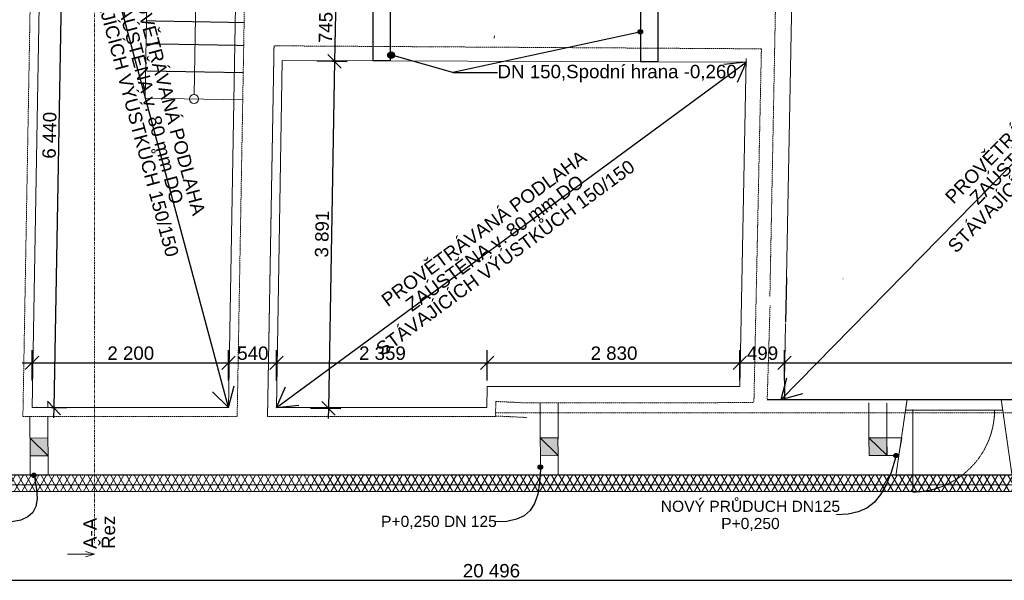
# Model space of a CAD drawing. Header units: millimetres. Extents: x -22038 to 4058, y -967 to 20030.
# Tile 2 of 7: x -15687 to -4658, y -827 to 5457. Entities that reach past the tile are written whole.
import ezdxf

# ---------------------------------------------------------------- set-up
doc = ezdxf.new("R2010")
doc.units = ezdxf.units.MM
doc.header["$MEASUREMENT"] = 0
for name, pattern in [('Wipeout_Contour', [1000, 0, -1000]), ('Čerchovaná S', [3.5, 1.5, -0.85, 0.3, -0.85]), ('čárkovaná 3', [1.5, 1, -0.5]), ('Čárkovaná M', [4.5, 2.5, -2]), ('Čárkovaná S', [2.5, 1.5, -1])]:
    doc.linetypes.add(name, pattern=pattern)
for name, color, linetype in [('3._POHLED ZÁPADNÍ_1_2D prvky - obecné', 7, 'Continuous'), ('3._POHLED ZÁPADNÍ_1_Anotace - S', 7, 'Continuous'), ('3._POHLED ZÁPADNÍ_1_Anotace - SP', 7, 'Continuous'), ('3._POHLED ZÁPADNÍ_1_Konstrukce - nosné', 7, 'Continuous'), ('3._POHLED ZÁPADNÍ_1_Kresby a obrázky', 7, 'Continuous'), ('3._POHLED ZÁPADNÍ_1_Kóty - SP', 7, 'Continuous'), ('3._POHLED ZÁPADNÍ_1_Nové_2D prvky - obecné', 7, 'Continuous'), ('3._POHLED ZÁPADNÍ_1_Nové_Anotace - S', 7, 'Continuous'), ('3._POHLED ZÁPADNÍ_1_Nové_Anotace - SP', 7, 'Continuous'), ('3._POHLED ZÁPADNÍ_1_Nové_Kóty - SP', 7, 'Continuous'), ('3._POHLED ZÁPADNÍ_1_Nové_Situace - terén', 7, 'Continuous'), ('3._POHLED ZÁPADNÍ_1_Nové_Výplně – Řezové', 7, 'Continuous'), ('3._POHLED ZÁPADNÍ_1_Situace - terén', 7, 'Continuous'), ('3._POHLED ZÁPADNÍ_1_Výplně – Řezové', 7, 'Continuous'), ('3._POHLED ZÁPADNÍ_1_Značky - řezy', 7, 'Continuous')]:
    doc.layers.add(name, color=color, linetype=linetype)
doc.styles.add('GENEROVANÝ_STYL_1', font='txt')
doc.styles.add('GENEROVANÝ_STYL_2', font='txt')

msp = doc.modelspace()

# ---------------------------------------------------------------- linework, layer by layer
at = {"layer": '3._POHLED ZÁPADNÍ_1_Nové_Kóty - SP', "color": 1, "linetype": 'Continuous', "lineweight": 25}
msp.add_line((-20657, -827), (-162, -824), dxfattribs=at)
at = {"layer": '3._POHLED ZÁPADNÍ_1_Značky - řezy', "color": 154, "linetype": 'Continuous', "lineweight": 13}
for p, q in [((-14850, -532), (-15150, -532)), ((-14950, -502), (-14850, -532)), ((-14950, -562), (-14850, -532))]:
    msp.add_line(p, q, dxfattribs=at)

# ---------------------------------------------------------------- texts
at = {"layer": '3._POHLED ZÁPADNÍ_1_Anotace - SP', "color": 1, "linetype": 'Continuous', "lineweight": 25, "insert": (-8506, -105), "char_height": 125, "attachment_point": 4, "line_spacing_factor": 0.926482, "style": 'GENEROVANÝ_STYL_1'}
msp.add_mtext('\\A1;{\\pql;\\fArial|b0|i0|c238|p38;NOVÝ PRŮDUCH DN125\\P\\pqc;\\fArial|b0|i0|c238|p38;P+0,\\fArial|b0|i0|c238|p38;25\\fArial|b0|i0|c238|p38;0 }', dxfattribs=at)
at = {"layer": '3._POHLED ZÁPADNÍ_1_Anotace - SP', "color": 1, "linetype": 'Continuous', "lineweight": 25, "insert": (-10991, -178), "char_height": 125, "attachment_point": 5, "style": 'GENEROVANÝ_STYL_1'}
msp.add_mtext('\\A1;{\\pqc;\\fArial|b0|i0|c238|p38;P+0,\\fArial|b0|i0|c238|p38;25\\fArial|b0|i0|c238|p38;0 DN 125}', dxfattribs=at)
at = {"layer": '3._POHLED ZÁPADNÍ_1_Kóty - SP', "color": 1, "linetype": 'Continuous', "lineweight": 25, "insert": (-10723, -796), "char_height": 150, "width": 626.74, "attachment_point": 7, "rotation": 0.007, "style": 'GENEROVANÝ_STYL_2'}
msp.add_mtext('\\A1;{\\pql;\\fArial|b0|i0|c0|p38;20\xa0496}', dxfattribs=at)
at = {"layer": '3._POHLED ZÁPADNÍ_1_Značky - řezy', "color": 154, "linetype": 'Continuous', "lineweight": 13, "insert": (-14616, -475), "char_height": 150, "attachment_point": 7, "rotation": 90, "line_spacing_factor": 0.818924, "style": 'GENEROVANÝ_STYL_2'}
msp.add_mtext('\\A1;{\\pql;\\pt0;\\fArial|b0|i0|c0|p38;A-A\\P\\pql;\\pt0;\\fArial|b0|i0|c0|p38;Řez}', dxfattribs=at)

# ---------------------------------------------------------------- wipeouts: each hides what was drawn before it
at = {"color": 254, "linetype": 'Wipeout_Contour', "lineweight": 0, "ltscale": 138146.638741}
msp.add_wipeout([(-20474, 10020), (-20648, 731), (-20488, 728), (-20314, 10004), (-10960, 9061), (-11130, 9239), (-20471, 10181)], dxfattribs=at).dxf.layer = '3._POHLED ZÁPADNÍ_1_Nové_Výplně – Řezové'

# ---------------------------------------------------------------- next in the draw order: wipeouts: each hides what was drawn before it
at = {"color": 254, "linetype": 'Wipeout_Contour', "lineweight": 0, "ltscale": 140063.677704}
msp.add_wipeout([(-20505, 350), (-20505, 231), (-20657, 231), (-20657, 171), (-20497, 171), (-20497, 169), (-162, 173), (-163, 8007), (-395, 8006), (-322, 354)], dxfattribs=at).dxf.layer = '3._POHLED ZÁPADNÍ_1_Nové_Výplně – Řezové'

# ---------------------------------------------------------------- next in the draw order: hatches: boundary and pattern name
at = {"layer": '3._POHLED ZÁPADNÍ_1_Nové_Anotace - SP', "linetype": 'Continuous', "lineweight": 25}
for points in [[(-8760, 5320), (-8758, 5310), (-8753, 5302), (-8744, 5297), (-8735, 5295), (-8725, 5297), (-8717, 5302), (-8712, 5310), (-8710, 5320), (-8712, 5329), (-8717, 5337), (-8725, 5343), (-8735, 5345), (-8744, 5343), (-8753, 5337), (-8758, 5329)], [(-11565, 5060), (-11562, 5046), (-11554, 5034), (-11542, 5026), (-11527, 5023), (-11513, 5026), (-11501, 5034), (-11493, 5046), (-11490, 5060), (-11493, 5075), (-11501, 5087), (-11513, 5095), (-11527, 5098), (-11542, 5095), (-11554, 5087), (-11562, 5075)], [(-5897, 571), (-5895, 561), (-5890, 553), (-5882, 548), (-5872, 546), (-5863, 548), (-5854, 553), (-5849, 561), (-5847, 571), (-5849, 580), (-5854, 588), (-5863, 594), (-5872, 596), (-5882, 594), (-5890, 588), (-5895, 580)], [(-9880, 441), (-9878, 431), (-9872, 423), (-9864, 417), (-9855, 416), (-9845, 417), (-9837, 423), (-9832, 431), (-9830, 441), (-9832, 450), (-9837, 458), (-9845, 464), (-9855, 466), (-9864, 464), (-9872, 458), (-9878, 450)], [(-15553, 350), (-15551, 340), (-15546, 332), (-15538, 327), (-15528, 325), (-15519, 327), (-15511, 332), (-15505, 340), (-15503, 350), (-15505, 359), (-15511, 367), (-15519, 373), (-15528, 375), (-15538, 373), (-15546, 367), (-15551, 359)]]:
    msp.add_hatch(color=1, dxfattribs=at).paths.add_polyline_path(points)
at = {"layer": '3._POHLED ZÁPADNÍ_1_Nové_Výplně – Řezové', "linetype": 'Continuous', "lineweight": 20, "true_color": 0xffaaaa}
h = msp.add_hatch(dxfattribs=at)
h.set_pattern_fill('Tepelná_izolace___tvrdá__F7', color=21, style=0, pattern_type=2)
h.set_pattern_definition([(60, (4e-12, 0), (-64.9519, 37.5), []), (120, (4e-12, 0), (64.9519, 37.5), [])])
h.paths.add_polyline_path([(-20505, 350), (-20505, 231), (-20657, 231), (-20657, 171), (-20497, 171), (-20497, 169), (-162, 173), (-163, 8007), (-395, 8006), (-322, 354)])
at = {"layer": '3._POHLED ZÁPADNÍ_1_Výplně – Řezové', "linetype": 'Continuous', "lineweight": 0, "true_color": 0xd8ebd3}
for points in [[(-15368, 570), (-15372, 770), (-15571, 768)], [(-15368, 570), (-15571, 768), (-15568, 570)], [(-9655, 571), (-9659, 770), (-9857, 769)], [(-9655, 571), (-9857, 769), (-9855, 570)], [(-5972, 571), (-5976, 771), (-6175, 769)], [(-5972, 571), (-6175, 769), (-6172, 571)]]:
    msp.add_hatch(color=254, dxfattribs=at).paths.add_polyline_path(points)

# ---------------------------------------------------------------- next in the draw order: linework, layer by layer
at = {"layer": '3._POHLED ZÁPADNÍ_1_2D prvky - obecné', "color": 7, "linetype": 'Continuous', "lineweight": 13}
for p, q in [((-7098, 2568), (-6995, 7966)), ((-7620, 1345), (-7550, 5020)), ((-7121, 1402), (-7108, 2052)), ((-10450, 1345), (-7620, 1345)), ((-201, 245), (-20657, 244))]:
    msp.add_line(p, q, dxfattribs=at)
at = {"layer": '3._POHLED ZÁPADNÍ_1_2D prvky - obecné', "color": 142, "linetype": 'Continuous', "lineweight": 20, "true_color": 0x0080c0}
msp.add_line((-6467, 2552), (-6463, 2552), dxfattribs=at)
at = {"layer": '3._POHLED ZÁPADNÍ_1_2D prvky - obecné', "color": 8, "linetype": 'Čárkovaná M', "lineweight": 13}
msp.add_line((-10354, 1050), (-1042, 1050), dxfattribs=at)
at = {"layer": '3._POHLED ZÁPADNÍ_1_2D prvky - obecné', "color": 7, "linetype": 'Čárkovaná M', "lineweight": 13, "flags": 128}
for points in [[(-318, 17940), (-395, 8006), (-322, 352), (-15992, 350), (-15831, 9530), (-10971, 9072)], [(-7284, 2353), (-7179, 7815)], [(-7284, 2353), (-7179, 7815)], [(-10354, 1178), (-10357, 1011), (-12911, 1011), (-12838, 5164)], [(-12911, 1011), (-12838, 5164)], [(-12911, 1011), (-12838, 5164)], [(-12838, 5164), (-7371, 5130)], [(-10002, 1161), (-7463, 1165), (-7379, 5130)], [(-7282, 2253), (-7314, 1201)], [(-7282, 2253), (-7314, 1201)], [(-10354, 1178), (-10357, 1011)], [(-10354, 1178), (-10002, 1161)], [(-10357, 1011), (-12911, 1011)], [(-10357, 1011), (-12911, 1011)], [(-10354, 1015), (-10002, 998)]]:
    msp.add_lwpolyline(points, dxfattribs=at)
msp.add_lwpolyline([(-15534, 7649), (-13134, 7650), (-13251, 1011), (-15651, 1010)], close=True, dxfattribs=at)
at = {"layer": '3._POHLED ZÁPADNÍ_1_2D prvky - obecné', "color": 7, "linetype": 'Continuous', "lineweight": 13, "flags": 128}
msp.add_lwpolyline([(-15436, 7549), (-13236, 7549), (-13349, 1111), (-15549, 1110)], close=True, dxfattribs=at)
for points in [[(-10370, 5277), (-10371, 5249)], [(-10450, 1345), (-10455, 1111), (-12809, 1111), (-12746, 5001)], [(-12743, 5001), (-7551, 4981)], [(-10455, 1111), (-12809, 1111)]]:
    msp.add_lwpolyline(points, dxfattribs=at)
at = {"layer": '3._POHLED ZÁPADNÍ_1_Konstrukce - nosné', "color": 7, "linetype": 'Continuous', "lineweight": 13}
for p, q in [((-14231, 7549), (-14283, 4577)), ((-14283, 4577), (-13188, 4558))]:
    msp.add_line(p, q, dxfattribs=at)
at = {"layer": '3._POHLED ZÁPADNÍ_1_Konstrukce - nosné', "color": 7, "linetype": 'Čárkovaná S', "lineweight": 13}
for p, q in [((-14268, 5444), (-13173, 5424)), ((-14272, 5187), (-13178, 5168)), ((-14277, 4882), (-13183, 4863))]:
    msp.add_line(p, q, dxfattribs=at)
at = {"layer": '3._POHLED ZÁPADNÍ_1_Kresby a obrázky', "color": 8, "linetype": 'Continuous', "lineweight": 13}
msp.add_line((-13732, 4618), (-13695, 6790), dxfattribs=at)
at = {"layer": '3._POHLED ZÁPADNÍ_1_Kresby a obrázky', "color": 7, "linetype": 'čárkovaná 3', "lineweight": 13}
for p, q in [((-5747, 1201), (-5872, 351)), ((-5765, 1079), (-5747, 1201)), ((-4693, 1200), (-5747, 1201)), ((-5747, 1201), (-4693, 1200)), ((-4572, 351), (-4693, 1200)), ((-4693, 1200), (-4676, 1079)), ((-4676, 1079), (-5765, 1079)), ((-5684, 1086), (-5684, 162)), ((-5872, 351), (-4572, 351))]:
    msp.add_line(p, q, dxfattribs=at)
at = {"layer": '3._POHLED ZÁPADNÍ_1_Kresby a obrázky', "color": 7, "linetype": 'Čárkovaná S', "lineweight": 13}
for p, q in [((-15568, 570), (-15568, 350)), ((-15368, 570), (-15368, 350)), ((-9855, 570), (-9855, 351)), ((-9655, 570), (-9655, 351))]:
    msp.add_line(p, q, dxfattribs=at)
at = {"layer": '3._POHLED ZÁPADNÍ_1_Kresby a obrázky', "color": 8, "linetype": 'Continuous', "lineweight": 13}
msp.add_circle((-13734, 4567), 51, dxfattribs=at)
at = {"layer": '3._POHLED ZÁPADNÍ_1_Kresby a obrázky', "color": 7, "linetype": 'čárkovaná 3', "lineweight": 13}
msp.add_arc((-5692, 1087), 925, 270.5233, 359.4767, dxfattribs=at)
at = {"layer": '3._POHLED ZÁPADNÍ_1_Nové_2D prvky - obecné', "color": 1, "linetype": 'Continuous', "lineweight": 25}
msp.add_line((-7098, 2568), (-7108, 2068), dxfattribs=at)
at = {"layer": '3._POHLED ZÁPADNÍ_1_Nové_2D prvky - obecné', "color": 1, "linetype": 'Continuous', "lineweight": 25, "flags": 128}
for points in [[(-7121, 1402), (-7121, 1201)], [(-7314, 1201), (-4534, 1200)]]:
    msp.add_lwpolyline(points, dxfattribs=at)
at = {"layer": '3._POHLED ZÁPADNÍ_1_Nové_Anotace - S', "color": 1, "linetype": 'Continuous', "lineweight": 25}
for p, q in [((-13349, 1111), (-15432, 8880)), ((-7156, 1201), (-1258, 7219)), ((-12809, 1111), (-7551, 4981)), ((-7551, 4981), (-7800, 4954)), ((-7551, 4981), (-7652, 4752)), ((-7156, 1201), (-7094, 1443)), ((-13349, 1111), (-13284, 1352)), ((-12809, 1111), (-12709, 1340)), ((-13349, 1111), (-13526, 1287)), ((-7156, 1201), (-6915, 1268)), ((-12809, 1111), (-12560, 1138))]:
    msp.add_line(p, q, dxfattribs=at)
at = {"layer": '3._POHLED ZÁPADNÍ_1_Nové_Anotace - SP', "color": 1, "linetype": 'Continuous', "lineweight": 25}
for p, q in [((-8759, 5315), (-10835, 4865)), ((-10835, 4865), (-11491, 5050)), ((-10835, 4865), (-10335, 4865))]:
    msp.add_line(p, q, dxfattribs=at)
at = {"layer": '3._POHLED ZÁPADNÍ_1_Nové_Anotace - SP', "color": 1, "linetype": 'Continuous', "lineweight": 25, "flags": 128}
for points in [[(-5878, 546), (-5927, 381), (-5982, 244), (-6044, 134), (-6116, 47), (-6199, -17), (-6296, -60), (-6408, -85), (-6538, -93)], [(-9855, 416), (-9863, 264), (-9884, 138), (-9919, 36), (-9969, -44), (-10037, -103), (-10123, -143), (-10229, -166), (-10356, -173)], [(-15522, 325), (-15498, 196), (-15493, 88), (-15506, 1), (-15540, -67), (-15595, -117), (-15673, -152), (-15774, -171), (-15899, -177)]]:
    msp.add_lwpolyline(points, dxfattribs=at)
at = {"layer": '3._POHLED ZÁPADNÍ_1_Nové_Anotace - SP', "color": 1, "linetype": 'Continuous', "lineweight": 25}
for centre, radius in [((-8735, 5320), 25), ((-11527, 5060), 37.5), ((-5872, 571), 25), ((-9855, 441), 25), ((-15528, 350), 25)]:
    msp.add_circle(centre, radius, dxfattribs=at)
at = {"layer": '3._POHLED ZÁPADNÍ_1_Nové_Kóty - SP', "color": 1, "linetype": 'Continuous', "lineweight": 25}
for p, q in [((-15301, 1105), (-15188, 7544)), ((-12147, 5736), (-12160, 4991)), ((-12360, 4995), (-12019, 4989)), ((-12086, 4915), (-12234, 5067)), ((-12160, 4991), (-12229, 1100)), ((-15474, 1687), (-15624, 1537)), ((-15549, 1412), (-15549, 1753)), ((-13274, 1687), (-13424, 1537)), ((-13349, 1412), (-13349, 1753)), ((-12734, 1687), (-12884, 1537)), ((-12809, 1412), (-12809, 1753)), ((-10375, 1687), (-10525, 1537)), ((-10450, 1412), (-10450, 1753)), ((-7545, 1687), (-7695, 1537)), ((-7620, 1412), (-7620, 1753)), ((-7046, 1687), (-7196, 1537)), ((-7121, 1412), (-7121, 1753)), ((-15661, 1612), (-15549, 1612)), ((-15549, 1612), (-13349, 1612)), ((-13349, 1612), (-12809, 1612)), ((-12809, 1612), (-10450, 1612)), ((-10450, 1612), (-7620, 1612)), ((-7620, 1612), (-7121, 1612)), ((-7121, 1612), (-1200, 1612)), ((-15161, 1103), (-15501, 1109)), ((-15375, 1182), (-15228, 1029)), ((-15303, 993), (-15301, 1105)), ((-12429, 1104), (-12088, 1098)), ((-12302, 1177), (-12155, 1024)), ((-12229, 1100), (-12231, 988))]:
    msp.add_line(p, q, dxfattribs=at)
at = {"layer": '3._POHLED ZÁPADNÍ_1_Nové_Situace - terén', "color": 1, "linetype": 'Čárkovaná S', "lineweight": 25}
for p, q in [((-11733, 5734), (-11733, 4998)), ((-11533, 4998), (-11533, 5734)), ((-8735, 5653), (-8735, 4987)), ((-8535, 4987), (-8535, 5653)), ((-11733, 4998), (-11533, 4998)), ((-8735, 4987), (-8535, 4987))]:
    msp.add_line(p, q, dxfattribs=at)
at = {"layer": '3._POHLED ZÁPADNÍ_1_Nové_Situace - terén', "color": 1, "linetype": 'Continuous', "lineweight": 25, "flags": 128}
msp.add_lwpolyline([(-20505, 350), (-20505, 231), (-20657, 231), (-20657, 171), (-20497, 171), (-20497, 169), (-162, 173), (-163, 8007), (-395, 8006), (-322, 354)], close=True, dxfattribs=at)
at = {"layer": '3._POHLED ZÁPADNÍ_1_Situace - terén', "color": 7, "linetype": 'Čárkovaná S', "lineweight": 20}
for p, q in [((-15372, 1110), (-15372, 1177)), ((-9857, 755), (-9857, 1162)), ((-9657, 754), (-9657, 1162)), ((-6175, 755), (-6175, 1162)), ((-5975, 754), (-5975, 1162)), ((-15572, 770), (-15572, 1010)), ((-15372, 770), (-15372, 1010)), ((-5805, 771), (-5976, 771)), ((-5976, 771), (-5972, 571)), ((-5842, 571), (-5805, 771)), ((-5972, 571), (-5842, 571))]:
    msp.add_line(p, q, dxfattribs=at)
at = {"layer": '3._POHLED ZÁPADNÍ_1_Situace - terén', "color": 8, "linetype": 'Continuous', "lineweight": 20, "flags": 128}
for points in [[(-15368, 570), (-15372, 770), (-15571, 768)], [(-15368, 570), (-15568, 570), (-15571, 768)], [(-9655, 571), (-9659, 770), (-9857, 769)], [(-9655, 571), (-9855, 570), (-9857, 769)], [(-5972, 571), (-5976, 771), (-6175, 769)], [(-5972, 571), (-6172, 571), (-6175, 769)]]:
    msp.add_lwpolyline(points, close=True, dxfattribs=at)
at = {"layer": '3._POHLED ZÁPADNÍ_1_Značky - řezy', "color": 154, "linetype": 'Čerchovaná S', "lineweight": 13}
msp.add_line((-14850, 19646), (-14850, -412), dxfattribs=at)

# ---------------------------------------------------------------- next in the draw order: texts
at = {"layer": '3._POHLED ZÁPADNÍ_1_Anotace - S', "color": 1, "linetype": 'Continuous', "lineweight": 25, "char_height": 150, "width": 3741.1, "attachment_point": 8, "line_spacing_factor": 0.814129, "style": 'GENEROVANÝ_STYL_1'}
for insert, rotation in [((-14504, 4489), 284.9931), ((-3963, 4090), 45.5742), ((-10201, 2728), 36.3603)]:
    msp.add_mtext('\\A1;{\\pqc;\\fArial|b0|i0|c238|p38;PROVĚTRÁVANÁ PODLAHA ZAÚSTĚNA\\fArial|b0|i0|c238|p38; v. 80 mm\\fArial|b0|i0|c238|p38; DO STÁVAJÍCÍCH VÝÚSTKŮCH 150/150}', dxfattribs=dict(at, insert=insert, rotation=rotation))
at = {"layer": '3._POHLED ZÁPADNÍ_1_Anotace - SP', "color": 1, "linetype": 'Continuous', "lineweight": 25, "insert": (-8995, 4853), "char_height": 150, "attachment_point": 5, "style": 'GENEROVANÝ_STYL_1'}
msp.add_mtext('\\A1;{\\pqc;\\fArial|b0|i0|c238|p38;DN 150,\\fArial|b0|i0|c238|p38;Spodní hrana -0,260\\fArial|b0|i0|c238|p38; }', dxfattribs=at)
at = {"layer": '3._POHLED ZÁPADNÍ_1_Kóty - SP', "color": 1, "linetype": 'Continuous', "lineweight": 25, "char_height": 150, "attachment_point": 7, "rotation": 88.9912, "style": 'GENEROVANÝ_STYL_2'}
for s, insert, width in [('\\A1;{\\pql;\\fArial|b0|i0|c0|p38;745}', (-12186, 5193), 341.49), ('\\A1;{\\pql;\\fArial|b0|i0|c0|p38;6\xa0440}', (-15282, 3898), 512.91), ('\\A1;{\\pql;\\fArial|b0|i0|c0|p38;3\xa0891}', (-12229, 2790), 512.91)]:
    msp.add_mtext(s, dxfattribs=dict(at, insert=insert, width=width))
at = {"layer": '3._POHLED ZÁPADNÍ_1_Kóty - SP', "color": 1, "linetype": 'Continuous', "lineweight": 25, "char_height": 150, "attachment_point": 7, "style": 'GENEROVANÝ_STYL_2'}
for s, insert, width in [('\\A1;{\\pql;\\fArial|b0|i0|c0|p38;2\xa0200}', (-14705, 1642), 512.91), ('\\A1;{\\pql;\\fArial|b0|i0|c0|p38;540}', (-13250, 1642), 341.49), ('\\A1;{\\pql;\\fArial|b0|i0|c0|p38;2\xa0359}', (-11886, 1642), 512.91), ('\\A1;{\\pql;\\fArial|b0|i0|c0|p38;2\xa0830}', (-9292, 1642), 512.91), ('\\A1;{\\pql;\\fArial|b0|i0|c0|p38;499}', (-7541, 1642), 341.49)]:
    msp.add_mtext(s, dxfattribs=dict(at, insert=insert, width=width))

doc.saveas('drawing.dxf')
